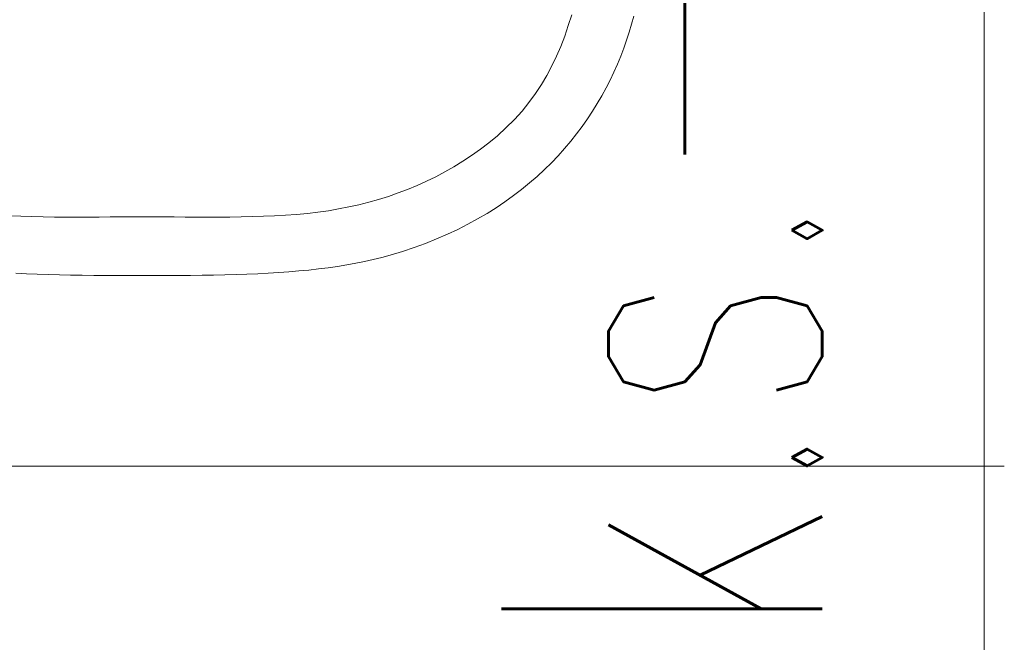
# Model space of a CAD drawing. Header units: centimetres. Extents: x 88729 to 133553, y -16225 to 14174.
# Tile 112 of 231: x 91381 to 91430, y -6686 to -6655. Entities that reach past the tile are written whole.
import ezdxf
from ezdxf.enums import TextEntityAlignment as Align

# ---------------------------------------------------------------- set-up
doc = ezdxf.new("R2010")
doc.units = ezdxf.units.CM
doc.layers.add('A-ARMATURA', color=252, linetype='Continuous', lineweight=5)
for name, color, linetype in [('A-SCIANY', 252, 'Continuous'), ('A-SUFITY', 252, 'Continuous'), ('E_PODKLAD', 7, 'Continuous'), ('R-MET-IWE', 252, 'Continuous'), ('rz_wentylacja', 252, 'Continuous')]:
    doc.layers.add(name, color=color, linetype=linetype)
doc.styles.get("Standard").update_dxf_attribs({"font": 'txt.shx'})

# ---------------------------------------------------------------- blocks, each defined once
blk = doc.blocks.new('A$C3A7D2EB8')
at = {"layer": 'A-ARMATURA'}
for points in [[(6.282, -21.345), (5.754, -21.372), (5.219, -21.394), (4.674, -21.413), (4.12, -21.428), (3.558, -21.44), (2.986, -21.449), (2.406, -21.456), (1.816, -21.46), (1.217, -21.463), (0.609, -21.465), (-0.008, -21.465), (-0.008, -21.465), (-0.625, -21.465), (-1.233, -21.463), (-1.832, -21.46), (-2.421, -21.456), (-3.002, -21.449), (-3.573, -21.44), (-4.136, -21.428), (-4.689, -21.413), (-5.234, -21.394), (-5.77, -21.372), (-6.297, -21.345), (-6.816, -21.313), (-7.325, -21.277), (-7.827, -21.235), (-8.319, -21.188), (-8.804, -21.134), (-9.279, -21.075), (-9.747, -21.008), (-10.206, -20.934), (-10.657, -20.853), (-11.099, -20.764), (-11.534, -20.667), (-11.96, -20.561), (-12.379, -20.446), (-12.379, -20.446), (-12.982, -20.264), (-13.568, -20.068), (-14.137, -19.859), (-14.689, -19.639), (-15.225, -19.406), (-15.744, -19.162), (-16.246, -18.907), (-16.733, -18.641), (-17.203, -18.365), (-17.658, -18.08), (-18.097, -17.784), (-18.521, -17.48), (-18.929, -17.167), (-19.322, -16.846), (-19.701, -16.518), (-20.064, -16.181), (-20.413, -15.838), (-20.748, -15.488), (-21.069, -15.132), (-21.375, -14.771), (-21.668, -14.404), (-21.947, -14.032), (-22.212, -13.655), (-22.464, -13.274), (-22.703, -12.89), (-22.93, -12.502), (-23.143, -12.111), (-23.344, -11.717), (-23.532, -11.322), (-23.708, -10.925), (-23.872, -10.526), (-24.024, -10.127), (-24.165, -9.727), (-24.294, -9.327), (-24.411, -8.927), (-24.518, -8.528)], [(-21.424, -8.462), (-21.257, -9.005), (-21.077, -9.531), (-20.881, -10.041), (-20.668, -10.536), (-20.437, -11.017), (-20.186, -11.487), (-19.913, -11.945), (-19.617, -12.393), (-19.296, -12.832), (-18.95, -13.264), (-18.576, -13.689), (-17.721, -14.505), (-17.299, -14.846), (-16.87, -15.17), (-16.436, -15.476), (-15.997, -15.766), (-15.551, -16.039), (-15.101, -16.295), (-14.644, -16.536), (-14.183, -16.762), (-13.716, -16.972), (-13.244, -17.168), (-12.767, -17.348), (-12.285, -17.515), (-11.799, -17.668), (-11.307, -17.807), (-10.811, -17.932), (-10.311, -18.045), (-9.806, -18.145), (-9.297, -18.233), (-8.776, -18.303), (-8.246, -18.362), (-7.708, -18.412), (-7.163, -18.452), (-6.612, -18.484), (-6.058, -18.508), (-5.5, -18.526), (-4.94, -18.539), (-4.379, -18.546), (-3.819, -18.55), (-3.26, -18.55), (-2.704, -18.548), (-2.152, -18.545), (-1.605, -18.541), (-1.065, -18.538), (-0.532, -18.535), (-0.008, -18.535), (0.516, -18.535), (1.049, -18.538), (1.589, -18.541), (2.136, -18.545), (2.688, -18.548), (3.244, -18.55), (3.803, -18.55), (4.363, -18.546), (4.924, -18.539), (5.484, -18.526), (6.042, -18.508), (6.597, -18.484)]]:
    blk.add_lwpolyline(points, dxfattribs=at)
blk = doc.blocks.new('IWE0W011')
at = {"layer": 'R-MET-IWE', "width": 0.75}
blk.add_attdef('NR', text='', height=9.5, dxfattribs=at).set_placement((12.5, 37), align=Align.MIDDLE)
blk = doc.blocks.new('A$Ce817dbbb')
at = {"layer": 'A-SCIANY', "color": 252, "lineweight": 9, "ltscale": 3}
blk.add_line((27.104, -17314.017), (27.104, -17104.017), dxfattribs=at)
at = {"layer": 'A-SUFITY', "lineweight": 0, "ltscale": 0.1}
blk.add_line((-139.896, -17142.517), (28.104, -17142.517), dxfattribs=at)
at = {"layer": 'A-ARMATURA', "color": 252, "lineweight": 9, "xscale": -1}
blk.add_blockref('A$C3A7D2EB8', (-14.89, -17111.552), dxfattribs=at)
at = {"layer": 'rz_wentylacja', "color": 252, "lineweight": 9}
ref = blk.add_blockref('IWE0W011', (14.104, -17079.017), dxfattribs=dict(at, xscale=-1, rotation=180))
ref.add_attrib('NR', 'k.s.-', (19.03, -17151.688), dxfattribs={"layer": 'R-MET-IWE', "height": 16, "rotation": 90, "width": 0.75})
at = {"layer": 'R-MET-IWE', "color": 252, "lineweight": 9, "width": 0.75}
for tag, rotation, p in [('0-', 90, (-1139.045, -4143.611)), ('0-', 90, (-1113.045, -4143.611)), ('0-', 90, (-1087.045, -4143.611)), ('2-', 90, (-796.045, -4143.611)), ('2-', 90, (-505.045, -4143.611)), ('0-', 90, (-480.045, -4143.611)), ('0-', 90, (-456.045, -4143.611)), ('2-', 90, (-166.045, -4143.611)), ('2-', 90, (-625.663, -4833.611)), ('2-', 90, (-599.663, -4833.611)), ('2-', 90, (-573.663, -4833.611)), ('0-', 180, (-2169.638, -4848.468)), ('0-', 180, (-2169.638, -4873.468)), ('0-', 180, (-2169.638, -4899.468)), ('-2', 90, (-1661.47, -4961.645)), ('-2', 90, (-1636.47, -4961.645)), ('0-', 270, (-1489.782, -4968.061)), ('0-', 270, (-1464.782, -4968.061)), ('0-', 270, (-1439.782, -4968.061)), ('0-', 270, (-1364.782, -4968.061)), ('0-', 270, (-1339.782, -4968.061)), ('0-', 270, (-1314.782, -4968.061)), ('0-', 270, (328.218, -4968.061)), ('0-', 270, (354.218, -4968.061)), ('0-', 270, (1256.218, -4968.061)), ('0-', 270, (1282.218, -4968.061)), ('0-', 90, (-513.045, -5496.611)), ('0-', 90, (-487.045, -5496.611)), ('K.S.-', 90, (-487.045, -5766.111)), ('0-', 90, (-513.045, -5766.111)), ('1-', 90, (-539.045, -6114.611)), ('0-', 90, (-513.045, -6114.611)), ('0-', 90, (-487.045, -6114.611)), ('0-', 90, (301.955, -6545.611)), ('0-', 90, (327.955, -6545.611)), ('0-', 90, (353.955, -6545.611)), ('0-', 90, (416.113, -6545.611)), ('0-', 90, (1255.955, -6545.611)), ('0-', 90, (1281.955, -6545.611)), ('1-', 90, (2382.955, -6845.611)), ('1-', 90, (2408.955, -6845.611)), ('1-', 90, (2434.955, -6845.611)), ('1-', 90, (2827.955, -6845.611)), ('1-', 90, (2853.955, -6845.611)), ('1-', 90, (2879.955, -6845.611)), ('<-2', 90, (-910.64, -10482.409)), ('2->', 90, (-718.146, -10854.38)), ('2->', 90, (-692.146, -10854.38)), ('2->', 90, (-744.146, -10870.803)), ('-0', 90, (-186.093, -12450.121)), ('1-', 90, (2264.472, -12866.38)), ('1-', 90, (2290.472, -12866.38)), ('1-', 90, (2316.472, -12866.38)), ('1-', 90, (2709.472, -12866.38)), ('1-', 90, (2735.472, -12866.38)), ('1-', 90, (2761.472, -12866.38)), ('<-KL', 90, (-700.012, -16780.913)), ('-0', 90, (-179.939, -18957.533)), ('0->', 90, (-1257.528, -23179.046)), ('0->', 90, (-1231.528, -23179.046)), ('0->', 90, (-1205.528, -23179.046)), ('0->', 90, (-600.528, -23179.046)), ('0->', 90, (-574.528, -23179.046)), ('0->', 90, (-1692.528, -24074.046)), ('0->', 90, (-1666.528, -24074.046)), ('0->', 90, (-1640.528, -24074.046)), ('0->', 90, (-1486.528, -24074.046)), ('0->', 90, (-1460.528, -24074.046)), ('0->', 90, (-1434.528, -24074.046)), ('<-0', 90, (-499.818, -24383.565)), ('<-0', 90, (-298.109, -24383.565)), ('<-0', 180, (-587.122, -25088.859)), ('<-0', 270, (-496.631, -25202.677)), ('<-0', 180, (-1353.253, -25419.359)), ('<-0', 180, (-1187.253, -25444.101)), ('<-0', 90, (-179.614, -25454.222)), ('<-0', 90, (-69.593, -26375.359)), ('<-0', 90, (-43.593, -26375.359))]:
    blk.add_attdef(tag, text='', height=17, rotation=rotation, dxfattribs=at).set_placement(p, align=Align.MIDDLE)
for tag, p in [('2-', (1424.812, -4179.204)), ('2-', (1424.812, -4205.204)), ('K.S.-', (-76.891, -4264.204)), ('KL-', (-613.132, -4292.185)), ('1-', (-613.132, -4312.185)), ('1-', (-613.132, -4332.185)), ('K.S.-', (1414.126, -4333.662)), ('0-', (-70.188, -4341.204)), ('0-', (469.812, -4341.204)), ('1-', (-613.132, -4352.185)), ('0-', (1424.812, -4361.204)), ('0-', (-70.188, -4367.204)), ('1-', (469.812, -4367.204)), ('0-', (1099.812, -4368.204)), ('2-', (1424.812, -4387.204)), ('1-', (-70.188, -4393.204)), ('1-', (469.812, -4393.204)), ('1-', (1099.812, -4394.204)), ('2-', (1424.812, -4413.204)), ('2-', (-70.188, -4419.204)), ('2-', (1099.812, -4420.204)), ('2-', (469.812, -4444.204)), ('K.S.-', (-76.891, -4445.204)), ('2-', (1099.812, -4446.204)), ('2-', (469.812, -4470.204)), ('2-', (-825.188, -4496.204)), ('2-', (-825.188, -4522.204)), ('2-', (-70.188, -4574.204)), ('2-', (-70.188, -4600.204)), ('K.S.-', (1089.126, -4600.662)), ('2-', (1099.812, -4653.204)), ('2-', (-70.188, -4669.204)), ('2-', (1099.812, -4679.204)), ('-1', (1806.777, -4690.779)), ('1-', (-70.188, -4695.204)), ('2-', (1099.812, -4705.204)), ('-1', (1806.777, -4716.295)), ('K.S.-', (-73.204, -4721.204)), ('-1', (1806.777, -4743.07)), ('FR-', (-70.188, -4747.204)), ('0-', (-1066.188, -6382.704)), ('0-', (-1066.188, -6408.704)), ('2-', (1729.812, -6586.204)), ('2-', (1729.812, -6612.204)), ('2-', (1729.812, -6638.204)), ('2-', (1729.812, -6664.204)), ('K.S.-', (469.812, -6788.204)), ('1-', (-962.188, -6915.204)), ('2-', (1729.812, -6923.204)), ('1-', (-460.188, -6923.204)), ('1-', (469.812, -6923.204)), ('2-', (1729.812, -6949.204)), ('1-', (-460.188, -6949.204)), ('1-', (469.812, -6949.204)), ('K.S.-', (2901.812, -6960.204)), ('2-', (1729.812, -6975.204)), ('2-', (1729.812, -7001.204)), ('2-', (-460.188, -7026.204)), ('0-', (469.812, -7026.204)), ('2-', (-460.188, -7052.204)), ('0-', (469.812, -7052.204)), ('2-', (-460.188, -7078.204)), ('2-', (469.812, -7078.204)), ('1-', (2901.812, -7088.204)), ('2-', (469.812, -7104.204)), ('1-', (2901.812, -7114.204)), ('0-', (1729.812, -7131.204)), ('2-', (-460.188, -7141.204)), ('0-', (1729.812, -7157.204)), ('2-', (-460.188, -7167.204)), ('2-', (469.812, -7181.204)), ('2-', (1729.812, -7183.204)), ('0-', (-460.188, -7193.204)), ('2-', (469.812, -7207.204)), ('2-', (1729.812, -7209.204)), ('K.S.-', (-470.874, -7217.662)), ('2-', (469.812, -7233.204)), ('2-', (1729.812, -7235.204)), ('1-', (-460.188, -7245.204)), ('2-', (469.812, -7259.204)), ('2-', (1729.812, -7261.204)), ('2-', (1729.812, -7287.204)), ('2-', (-460.188, -7297.204)), ('2->', (-943.671, -10542.973)), ('-1', (1688.294, -10711.548)), ('-1', (1688.294, -10737.548)), ('-1', (1688.294, -10763.548)), ('<-2', (1685.551, -12605.392)), ('2->', (1611.329, -12636.472)), ('2->', (1611.329, -12658.973)), ('2->', (1590.766, -12684.973)), ('K.S.-', (2783.329, -12980.973)), ('2->', (-578.671, -13046.973)), ('2->', (-578.671, -13072.973)), ('<-2', (-476.881, -13105.942)), ('1-', (2783.329, -13108.973)), ('1-', (2783.329, -13134.973)), ('<-1', (-610.787, -16857.829)), ('<-1', (-610.787, -16877.829)), ('<-1', (1688.294, -17218.96)), ('<-1', (1688.294, -17244.96)), ('<-1', (1688.294, -17270.96)), ('<-1', (-478.914, -18553.429)), ('<-0', (-2287.983, -23879.575)), ('<-0', (-2287.983, -23905.575)), ('<-0', (-2287.983, -23931.575)), ('<-0', (-343.077, -24738.183)), ('<-0', (-478.914, -25059.683))]:
    blk.add_attdef(tag, text='', height=17, dxfattribs=at).set_placement(p, align=Align.MIDDLE)

msp = doc.modelspace()

# ---------------------------------------------------------------- block references
at = {"layer": 'E_PODKLAD'}
msp.add_blockref('A$Ce817dbbb', (91401.874, 10465.391), dxfattribs=at)

doc.saveas('drawing.dxf')
